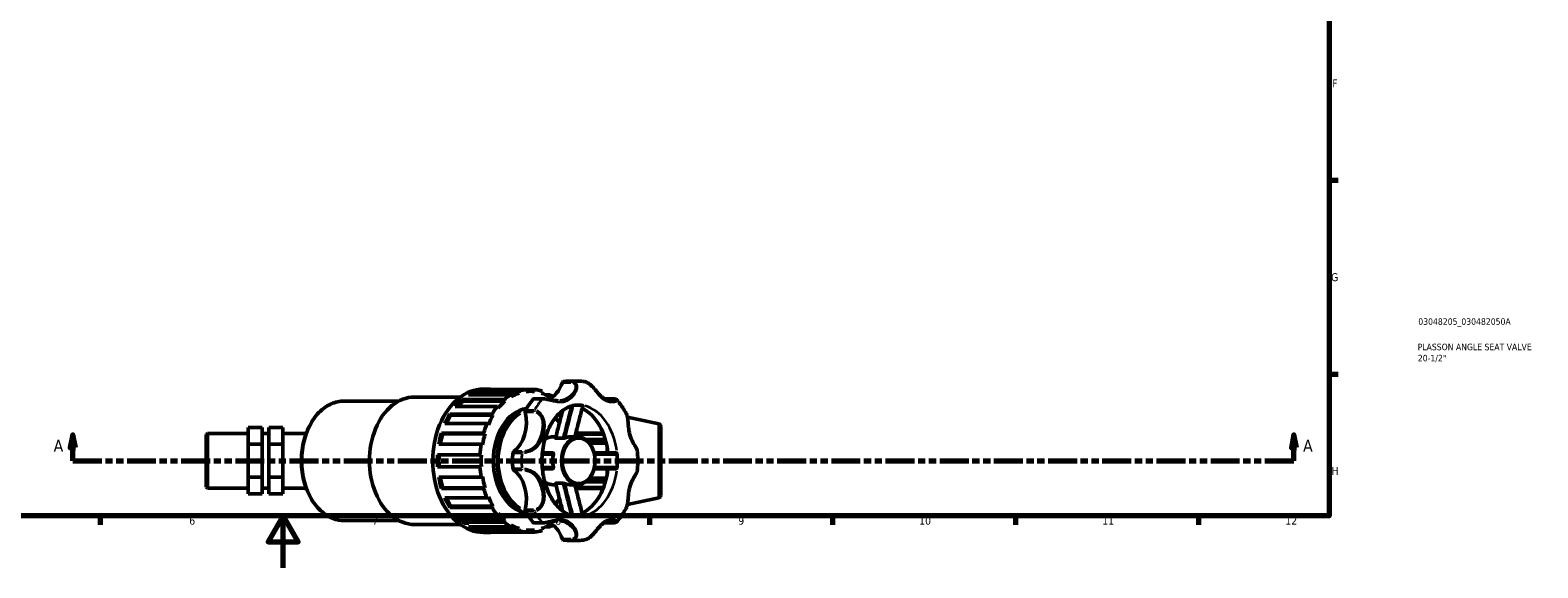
# Model space of a CAD drawing. Header units: millimetres. Extents: x 0 to 1021, y -389 to 801.
# Tile 3 of 10: x 324 to 901, y 0 to 206. Entities that reach past the tile are written whole.
import ezdxf

# ---------------------------------------------------------------- set-up
doc = ezdxf.new("R2010")
doc.units = ezdxf.units.MM
doc.linetypes.add('DOUBLE_DASH_CHAIN', pattern=[1.2403, 0.6614, -0.0827, 0.1654, -0.0827, 0.1654, -0.0827])
for name, color, linetype, lineweight in [('Border (ANSI)', 7, 'Continuous', 70), ('Section Line (ANSI)', 7, 'DOUBLE_DASH_CHAIN', 70), ('Title (ISO)', 7, 'Continuous', 50), ('Visible (ANSI)', 7, 'Continuous', 50), ('Visible Narrow (ANSI)', 7, 'Continuous', 35)]:
    doc.layers.add(name, color=color, linetype=linetype, lineweight=lineweight)
doc.styles.add('Label Text (ANSI)', font='tahoma.ttf')
doc.styles.add('Note Text (ANSI)', font='tahoma.ttf')
doc.styles.add('Note Text (ISO)', font='tahoma.ttf')

# ---------------------------------------------------------------- blocks, each defined once
blk = doc.blocks.new('Borders Default Border')
at = {"layer": 'Border (ANSI)'}
for p, q in [((821, 148.5), (824.45, 148.5)), ((821, 74.25), (824.45, 74.25)), ((350.42, 20), (350.42, 16.55)), ((490.58, 20), (490.58, 16.55)), ((560.67, 20), (560.67, 16.55)), ((630.75, 20), (630.75, 16.55)), ((700.83, 20), (700.83, 16.55)), ((770.92, 20), (770.92, 16.55))]:
    blk.add_line(p, q, dxfattribs=at)
at = {"layer": 'Border (ANSI)', "flags": 128}
for points in [[(20, 20), (20, 574), (821, 574), (821, 20), (20, 20)], [(420.5, 0), (420.5, 20), (414.73, 10), (426.27, 10), (420.5, 20)]]:
    blk.add_lwpolyline(points, dxfattribs=at)
at = {"layer": 'Border (ANSI)', "attachment_point": 7, "style": 'Note Text (ANSI)'}
for s, insert, char_height in [('F', (822.14, 184.1), 3.05), ('G', (821.66, 109.79), 3.05), ('H', (821.81, 35.6), 3.05), ('6', (384.49, 16.49), 3.05), ('7', (454.6, 16.55), 3.05), ('8', (524.63, 16.48), 3.05), ('9', (594.7, 16.49), 3.05), ('10', (663.96, 16.49), 3.048), ('11', (734.04, 16.55), 3.048), ('12', (804.13, 16.55), 3.048)]:
    blk.add_mtext(s, dxfattribs=dict(at, insert=insert, char_height=char_height))
blk = doc.blocks.new('Title Blocks ISO')
at = {"layer": 'Title (ISO)', "color": 232, "true_color": 0xca0064, "style": 'Note Text (ISO)'}
for tag, p in [('PART_NUMBER_001', (34.08, 73.13)), ('DESCRIPTION_001', (33.84, 63.4)), ('DESCRIPTION_002', (33.91, 59.12))]:
    blk.add_attdef(tag, p, '', height=2.5, dxfattribs=at)
blk = doc.blocks.new('2dTransSection0')
at = {"layer": 'Section Line (ANSI)', "linetype": 'Continuous'}
for p, q in [((339.94, 51.03), (338.94, 46.03)), ((339.94, 46.03), (339.94, 51.03)), ((340.94, 46.03), (339.94, 51.03)), ((807.49, 51.03), (806.49, 46.03)), ((807.49, 46.03), (807.49, 51.03)), ((808.49, 46.03), (807.49, 51.03)), ((338.94, 46.03), (340.94, 46.03)), ((339.94, 41.03), (339.94, 46.03)), ((339.94, 41.03), (351.08, 41.03)), ((796.34, 41.03), (807.49, 41.03)), ((806.49, 46.03), (808.49, 46.03)), ((807.49, 41.03), (807.49, 46.03))]:
    blk.add_line(p, q, dxfattribs=at)
at = {"layer": 'Section Line (ANSI)', "linetype": 'DOUBLE_DASH_CHAIN', "ltscale": 16.726234}
blk.add_line((339.94, 41.03), (807.49, 41.03), dxfattribs=at)
at = {"layer": 'Section Line (ANSI)', "linetype": 'Continuous', "flags": 128}
for points in [[(340.94, 46.03), (339.94, 51.03), (338.94, 46.03), (340.94, 46.03)], [(808.49, 46.03), (807.49, 51.03), (806.49, 46.03), (808.49, 46.03)]]:
    blk.add_lwpolyline(points, dxfattribs=at)
at = {"layer": 'Section Line (ANSI)'}
for points in [[(340.94, 46.03), (339.94, 51.03), (338.94, 46.03), (340.94, 46.03)], [(808.49, 46.03), (807.49, 51.03), (806.49, 46.03), (808.49, 46.03)]]:
    blk.add_solid(points, dxfattribs=at)
at = {"layer": 'Section Line (ANSI)', "char_height": 4.57, "attachment_point": 7, "style": 'Label Text (ANSI)'}
for insert in [(332.58, 44.53), (810.96, 44.53)]:
    blk.add_mtext('A', dxfattribs=dict(at, insert=insert))

msp = doc.modelspace()

# ---------------------------------------------------------------- linework, layer by layer
at = {"layer": 'Visible (ANSI)'}
for p, q in [((529.865, 71.538), (533.317, 71.538)), ((443.87, 63.91), (464.732, 63.91)), ((470.738, 65.436), (488.271, 65.436)), ((488.882, 64.495), (505.063, 64.495)), ((488.882, 64.495), (489.226, 63.827)), ((505.406, 63.827), (489.226, 63.827)), ((507.644, 66.356), (491.464, 66.356)), ((494.504, 67.752), (510.684, 67.752)), ((494.504, 67.752), (494.684, 66.966)), ((510.865, 66.966), (494.684, 66.966)), ((497.166, 68.487), (498.964, 68.487)), ((513.546, 68.393), (497.366, 68.393)), ((505.063, 64.495), (505.406, 63.827)), ((507.825, 65.57), (507.644, 66.356)), ((510.684, 67.752), (510.865, 66.966)), ((513.546, 68.393), (516.742, 68.393)), ((513.546, 67.567), (513.546, 68.393)), ((515.144, 67.663), (513.546, 67.663)), ((519.926, 64.789), (516.474, 64.789)), ((516.742, 68.393), (516.742, 67.567)), ((519.423, 66.966), (519.604, 67.752)), ((520.972, 66.356), (522.643, 66.356)), ((522.643, 66.356), (522.463, 65.57)), ((543.572, 64.789), (546.708, 64.789)), ((484.248, 58.941), (500.428, 58.941)), ((484.248, 58.941), (484.721, 58.455)), ((500.901, 58.455), (484.721, 58.455)), ((502.477, 61.839), (486.297, 61.839)), ((500.428, 58.941), (500.901, 58.455)), ((502.821, 61.17), (502.477, 61.839)), ((534.872, 60.826), (535.529, 60.826)), ((564.239, 55.196), (552.267, 57.741)), ((407.031, 53.729), (412.365, 53.729)), ((407.031, 53.729), (407.031, 47.41)), ((412.365, 47.41), (412.365, 53.729)), ((420.365, 53.729), (415.031, 53.729)), ((415.031, 53.729), (415.031, 47.41)), ((420.365, 53.729), (420.365, 47.41)), ((498.55, 55.285), (482.369, 55.285)), ((499.023, 54.799), (498.55, 55.285)), ((565.031, 54.218), (565.031, 27.837)), ((391.031, 51.086), (391.45, 51.505)), ((391.031, 30.969), (391.031, 51.086)), ((391.45, 51.505), (391.45, 30.55)), ((391.45, 51.505), (407.031, 51.505)), ((407.031, 47.41), (412.365, 47.41)), ((407.031, 47.41), (407.031, 34.708)), ((412.365, 51.505), (415.031, 51.505)), ((412.365, 34.708), (412.365, 47.41)), ((420.365, 47.41), (415.031, 47.41)), ((415.031, 47.41), (415.031, 34.708)), ((420.365, 51.505), (429.243, 51.505)), ((420.365, 47.41), (420.365, 34.708)), ((496.247, 47.335), (480.066, 47.335)), ((481.054, 51.634), (497.234, 51.634)), ((481.054, 51.634), (481.61, 51.378)), ((497.79, 51.378), (481.61, 51.378)), ((496.803, 47.079), (496.247, 47.335)), ((497.234, 51.634), (497.79, 51.378)), ((523.672, 50.181), (524.895, 50.181)), ((524.948, 49.657), (527.549, 49.657)), ((530.176, 50.181), (533.228, 50.181)), ((532.498, 51.378), (533.054, 51.634)), ((532.536, 51.249), (543.125, 51.249)), ((542.96, 51.666), (533.044, 51.666)), ((543.831, 49.154), (536.293, 49.154)), ((537.576, 47.956), (544.15, 47.956)), ((537.751, 47.739), (544.202, 47.739)), ((544.51, 44.079), (544.51, 46.242)), ((479.613, 43.288), (495.793, 43.288)), ((495.793, 43.288), (496.378, 43.288)), ((407.031, 34.708), (412.365, 34.708)), ((407.031, 34.708), (407.031, 28.326)), ((412.365, 28.326), (412.365, 34.708)), ((420.365, 34.708), (415.031, 34.708)), ((415.031, 34.708), (415.031, 28.326)), ((420.365, 34.708), (420.365, 28.326)), ((495.793, 38.768), (479.613, 38.768)), ((480.066, 34.721), (496.247, 34.721)), ((496.378, 38.768), (495.793, 38.768)), ((496.247, 34.721), (496.803, 34.976)), ((544.51, 35.813), (544.51, 37.977)), ((391.031, 30.969), (391.45, 30.55)), ((391.45, 30.55), (407.031, 30.55)), ((412.365, 30.55), (415.031, 30.55)), ((420.365, 30.55), (429.243, 30.55)), ((481.61, 30.677), (481.054, 30.422)), ((497.234, 30.422), (481.054, 30.422)), ((497.79, 30.677), (481.61, 30.677)), ((497.79, 30.677), (497.234, 30.422)), ((523.672, 31.875), (524.895, 31.875)), ((524.948, 32.398), (527.549, 32.398)), ((530.176, 31.875), (533.228, 31.875)), ((533.054, 30.422), (532.498, 30.677)), ((543.125, 30.806), (532.536, 30.806)), ((533.044, 30.389), (542.96, 30.389)), ((536.293, 32.901), (543.831, 32.901)), ((544.15, 34.099), (537.576, 34.099)), ((537.751, 34.316), (544.202, 34.316)), ((407.031, 28.326), (412.365, 28.326)), ((420.365, 28.326), (415.031, 28.326)), ((482.369, 26.771), (498.55, 26.771)), ((484.721, 23.6), (484.248, 23.114)), ((500.428, 23.114), (484.248, 23.114)), ((500.901, 23.6), (484.721, 23.6)), ((498.55, 26.771), (499.023, 27.257)), ((500.901, 23.6), (500.428, 23.114)), ((564.239, 26.859), (552.267, 24.315)), ((443.87, 18.145), (464.732, 18.145)), ((486.297, 20.217), (502.477, 20.217)), ((489.226, 18.229), (488.882, 17.56)), ((505.063, 17.56), (488.882, 17.56)), ((505.406, 18.229), (489.226, 18.229)), ((502.477, 20.217), (502.821, 20.885)), ((505.406, 18.229), (505.063, 17.56)), ((534.872, 21.23), (535.529, 21.23)), ((470.738, 16.62), (488.271, 16.62)), ((491.464, 15.7), (507.644, 15.7)), ((494.684, 15.089), (494.504, 14.303)), ((510.684, 14.303), (494.504, 14.303)), ((510.865, 15.089), (494.684, 15.089)), ((497.166, 13.569), (498.964, 13.569)), ((497.366, 13.662), (513.546, 13.662)), ((507.644, 15.7), (507.825, 16.486)), ((510.865, 15.089), (510.684, 14.303)), ((513.546, 13.662), (513.546, 14.488)), ((515.144, 14.392), (513.546, 14.392)), ((516.742, 13.662), (513.546, 13.662)), ((516.474, 17.266), (519.926, 17.266)), ((516.742, 14.488), (516.742, 13.662)), ((519.604, 14.303), (519.423, 15.089)), ((522.643, 15.7), (520.972, 15.7)), ((522.463, 16.486), (522.643, 15.7)), ((546.708, 17.266), (543.572, 17.266)), ((529.865, 10.518), (533.317, 10.518))]:
    msp.add_line(p, q, dxfattribs=at)
for centre, start, end in [((564.031, 54.218), 0, 78), ((564.031, 27.837), 282, 0)]:
    msp.add_arc(centre, 1, start, end, dxfattribs=at)
for centre, major_axis, start_param, end_param in [((519.515, 76.364), (0, -12.315), 0.2889452, 1.1258588), ((527.736, 70.821), (0, 0.565), 0.1007327, 1.1258588), ((529.865, 41.028), (0, 30.51), 0, 0.1007327), ((470.738, 41.028), (0, 24.408), 0, 3.1415927), ((497.166, 41.028), (0, 27.459), 0, 3.1415927), ((498.964, 41.028), (0, 27.459), 0.5459208, 0.7107163), ((498.964, 41.028), (0, -26.635), 3.684959, 3.8155872), ((498.964, 41.028), (0, 27.459), 0.2317615, 0.396557), ((498.964, 41.028), (0, 26.635), 0.2292071, 0.3145877), ((498.964, 41.028), (0, 27.459), 6.2007876, 6.365583), ((515.144, 41.028), (0, -26.635), 3.684959, 3.8548634), ((515.144, 41.028), (0, -27.459), 3.5381497, 3.6875135), ((515.144, 41.028), (0, 26.635), 0.2292071, 0.3991114), ((515.144, 41.028), (0, 27.459), 0.0823977, 0.2317615), ((529.865, 41.028), (0, -30.51), 3.8262581, 4.0277235), ((515.144, 41.028), (0, 26.635), 6.1982331, 6.3681375), ((516.474, 64.224), (0, 0.565), 0, 0.6846655), ((515.144, 41.028), (0, 27.459), 6.0514238, 6.2007876), ((515.144, 41.028), (0, 26.635), 5.8840739, 6.0539782), ((515.144, 41.028), (0, 27.459), 5.8225148, 5.8866283), ((498.964, 41.028), (0, 27.459), 0.8600801, 1.0248755), ((498.964, 41.028), (0, -26.635), 3.9991183, 4.1475697), ((515.144, 41.028), (0, -26.635), 3.9991183, 4.1690226), ((515.144, 41.028), (0, -27.459), 3.8523089, 4.0016727), ((515.144, 41.028), (0, 20.137), 0.1098904, 3.0317023), ((504.878, 55.665), (0, 12.315), 3.5865302, 5.0528496), ((513.463, 59.965), (0, -0.565), 4.0277235, 5.0528496), ((533.317, 41.028), (0, 21.357), 6.1675696, 6.2831853), ((529.865, 41.028), (0, 21.357), 4.8557365, 5.9396885), ((515.144, 41.028), (0, -27.459), 4.1664682, 4.315832), ((515.144, 41.028), (0, 27.459), 5.108946, 5.1453366), ((498.964, 41.028), (0, 27.459), 1.1742393, 1.3390348), ((498.964, 41.028), (0, -26.635), 4.3132775, 4.473322), ((515.144, 41.028), (0, -27.459), 4.4806274, 4.6299912), ((515.144, 41.028), (0, -26.635), 4.3132775, 4.4831819), ((530.176, 41.028), (0, 9.153), 0, 0.26923), ((515.144, 41.028), (0, 26.635), 5.063182, 5.1115004), ((498.964, 41.028), (0, 27.459), 1.4883986, 1.6531941), ((498.964, 41.028), (0, -26.635), 4.6274368, 4.7973412), ((515.144, 41.028), (0, -26.635), 4.6274368, 4.7973412), ((529.865, 41.028), (0, -30.51), 4.6116563, 4.8131217), ((508.798, 44.039), (0, -0.565), 3.5865302, 4.6116563), ((530.176, 41.028), (0, -9.153), 4.443159, 4.981619), ((533.317, 41.028), (0, 21.357), 4.5967732, 4.8280047), ((498.964, 41.028), (0, 27.459), 1.8025579, 1.9673533), ((498.964, 41.028), (0, -26.635), 4.9514559, 5.1115004), ((515.144, 41.028), (0, -27.459), 4.7947867, 4.9441505), ((515.144, 41.028), (0, -26.635), 4.9415961, 5.1115004), ((508.798, 38.016), (0, -0.565), 4.8131217, 5.8382478), ((504.878, 26.391), (0, 12.315), 4.3719283, 5.8382478), ((529.865, 41.028), (0, -21.357), 0.3434968, 1.4274488), ((515.144, 41.028), (0, -27.459), 5.108946, 5.2583098), ((530.176, 41.028), (0, -9.153), 6.0139553, 6.2831853), ((515.144, 41.028), (0, 26.635), 4.3132775, 4.361596), ((515.144, 41.028), (0, 27.459), 4.2794414, 4.315832), ((498.964, 41.028), (0, 27.459), 2.1167171, 2.2815126), ((498.964, 41.028), (0, -26.635), 5.2772082, 5.4256597), ((515.144, 41.028), (0, -26.635), 5.2557553, 5.4256597), ((515.144, 41.028), (0, -27.459), 5.4231052, 5.572469), ((498.964, 41.028), (0, 27.459), 2.4308764, 2.5956719), ((498.964, 41.028), (0, -26.635), 5.6091907, 5.7398189), ((515.144, 41.028), (0, -26.635), 5.5699146, 5.7398189), ((515.144, 41.028), (0, -27.459), 5.7372645, 5.8866283), ((513.463, 22.09), (0, -0.565), 4.3719283, 5.3970544), ((529.865, 41.028), (0, -30.51), 5.3970544, 5.5985198), ((516.474, 17.831), (0, -0.565), 5.5985198, 6.2831853), ((519.515, 5.691), (0, 12.315), 5.1573265, 5.9942375), ((533.317, 41.028), (0, -21.357), 0, 0.1156157), ((498.964, 41.028), (0, -27.459), 5.8866283, 6.0514238), ((498.964, 41.028), (0, -26.635), 5.9685976, 6.0539782), ((498.964, 41.028), (0, -27.459), 6.2007876, 6.365583), ((515.144, 41.028), (0, -26.635), 5.8840739, 6.0539782), ((515.144, 41.028), (0, -27.459), 6.0514238, 6.2007876), ((515.144, 41.028), (0, -26.635), 6.1982331, 6.3681375), ((515.144, 41.028), (0, -27.459), 0.0823977, 0.2317615), ((515.144, 41.028), (0, -26.635), 0.2292071, 0.3991114), ((515.144, 41.028), (0, 27.459), 3.5381497, 3.6022632), ((527.736, 11.234), (0, -0.565), 5.1573265, 6.1824526), ((529.865, 41.028), (0, -30.51), 6.1824526, 6.2831853)]:
    msp.add_ellipse(centre, major_axis=major_axis, ratio=0.7071068, start_param=start_param, end_param=end_param, dxfattribs=at)
for points, knots in [([(535.819, 71.359), (535.653, 71.382), (535.487, 71.404), (535.154, 71.442), (534.988, 71.459), (534.654, 71.487), (534.487, 71.499), (534.153, 71.519), (533.986, 71.526), (533.652, 71.535), (533.484, 71.538), (533.317, 71.538)], [3.04044727, 3.04044727, 3.04044727, 3.04044727, 3.06067635, 3.06067635, 3.08090542, 3.08090542, 3.1011345, 3.1011345, 3.12136358, 3.12136358, 3.14159265, 3.14159265, 3.14159265, 3.14159265]), ([(546.435, 64.05), (546.221, 64.05), (545.985, 64.066), (545.404, 64.143), (545.051, 64.22), (544.351, 64.434), (544.004, 64.572), (543.334, 64.907), (543.012, 65.103), (542.39, 65.555), (542.091, 65.811), (541.501, 66.384), (541.209, 66.701), (540.642, 67.359), (540.368, 67.694), (539.863, 68.305), (539.64, 68.573), (539.213, 69.064), (539.014, 69.285), (538.625, 69.689), (538.437, 69.873), (538.062, 70.21), (537.877, 70.364), (537.507, 70.641), (537.322, 70.765), (536.95, 70.98), (536.764, 71.073), (536.327, 71.25), (536.073, 71.322), (535.819, 71.359)], [0.6470901, 0.6470901, 0.6470901, 0.6470901, 0.7651136, 0.7651136, 0.9270238, 0.9270238, 1.0889341, 1.0889341, 1.2508444, 1.2508444, 1.4127547, 1.4127547, 1.5746649, 1.5746649, 1.7194163, 1.7194163, 1.8262643, 1.8262643, 1.9125754, 1.9125754, 1.9876062, 1.9876062, 2.0562796, 2.0562796, 2.1212569, 2.1212569, 2.1837143, 2.1837143, 2.2661929, 2.2661929, 2.2661929, 2.2661929]), ([(443.87, 63.91), (442.143, 63.91), (440.417, 63.529), (437.127, 62.049), (435.567, 60.938), (432.752, 58.086), (431.505, 56.33), (429.464, 52.354), (428.675, 50.132), (427.639, 45.454), (427.392, 42.999), (427.465, 38.106), (427.784, 35.668), (428.96, 31.051), (429.816, 28.873), (431.987, 24.999), (433.301, 23.303), (436.256, 20.585), (437.894, 19.557), (441, 18.407), (442.435, 18.145), (443.87, 18.145)], [3.1415927, 3.1415927, 3.1415927, 3.1415927, 3.4496713, 3.4496713, 3.7632311, 3.7632311, 4.0845206, 4.0845206, 4.4087831, 4.4087831, 4.7333951, 4.7333951, 5.057949, 5.057949, 5.3825652, 5.3825652, 5.7066588, 5.7066588, 6.0271236, 6.0271236, 6.2831853, 6.2831853, 6.2831853, 6.2831853]), ([(525.736, 64.05), (525.42, 64.05), (525.084, 64.07), (524.362, 64.148), (523.977, 64.206), (523.167, 64.345), (522.742, 64.426), (521.911, 64.577), (521.507, 64.646), (520.745, 64.747), (520.388, 64.78), (520.019, 64.788), (519.972, 64.789), (519.926, 64.789)], [1.65947759, 1.65947759, 1.65947759, 1.65947759, 1.78889901, 1.78889901, 1.91832043, 1.91832043, 2.04774185, 2.04774185, 2.16986865, 2.16986865, 2.28903324, 2.28903324, 2.30658469, 2.30658469, 2.30658469, 2.30658469]), ([(546.708, 64.789), (546.827, 64.789), (546.941, 64.785), (547.158, 64.77), (547.261, 64.758), (547.456, 64.725), (547.548, 64.704), (547.725, 64.65), (547.81, 64.616), (547.978, 64.524), (548.062, 64.466), (548.141, 64.377)], [0, 0, 0, 0, 0.04558066, 0.04558066, 0.09116133, 0.09116133, 0.13674199, 0.13674199, 0.18232266, 0.18232266, 0.22790332, 0.22790332, 0.22790332, 0.22790332]), ([(551.751, 59.248), (551.543, 59.622), (551.329, 59.99), (550.888, 60.714), (550.66, 61.07), (550.191, 61.768), (549.951, 62.111), (549.456, 62.783), (549.202, 63.112), (548.681, 63.756), (548.414, 64.07), (548.141, 64.377)], [2.23572677, 2.23572677, 2.23572677, 2.23572677, 2.28264456, 2.28264456, 2.32956235, 2.32956235, 2.37648014, 2.37648014, 2.42339793, 2.42339793, 2.47031571, 2.47031571, 2.47031571, 2.47031571]), ([(533.317, 62.385), (531.67, 62.385), (529.999, 61.911), (526.992, 60.03), (525.671, 58.822), (523.402, 55.844), (522.435, 54.14), (520.892, 50.344), (520.311, 48.258), (519.606, 43.898), (519.483, 41.624), (519.714, 37.132), (520.069, 34.915), (521.205, 30.783), (521.984, 28.867), (523.848, 25.525), (524.932, 24.1), (527.272, 21.809), (528.528, 20.966), (530.963, 19.913), (532.142, 19.671), (533.317, 19.671)], [3.1415927, 3.1415927, 3.1415927, 3.1415927, 3.5581111, 3.5581111, 3.8898766, 3.8898766, 4.1906431, 4.1906431, 4.4874344, 4.4874344, 4.7850779, 4.7850779, 5.0830796, 5.0830796, 5.3801974, 5.3801974, 5.6776551, 5.6776551, 5.9862192, 5.9862192, 6.2831853, 6.2831853, 6.2831853, 6.2831853]), ([(524.78, 49.718), (524.986, 50.552), (525.194, 51.385), (525.612, 53.05), (525.822, 53.882), (526.243, 55.545), (526.454, 56.376), (526.877, 58.038), (527.089, 58.869), (527.348, 59.885), (527.395, 60.07), (527.443, 60.256)], [0.0519962, 0.0519962, 0.0519962, 0.0519962, 0.3168561, 0.3168561, 0.581716, 0.581716, 0.846576, 0.846576, 1.1114359, 1.1114359, 1.1706287, 1.1706287, 1.1706287, 1.1706287]), ([(532.176, 50.181), (532.345, 50.859), (532.515, 51.537), (532.894, 53.047), (533.104, 53.879), (533.526, 55.542), (533.737, 56.373), (534.16, 58.036), (534.372, 58.867), (534.796, 60.529), (535.008, 61.36), (535.22, 62.191)], [0.1297571, 0.1297571, 0.1297571, 0.1297571, 0.3457152, 0.3457152, 0.6107749, 0.6107749, 0.8758347, 0.8758347, 1.1408945, 1.1408945, 1.4059542, 1.4059542, 1.4059542, 1.4059542]), ([(535.059, 62.242), (535.108, 62.234), (535.147, 62.226), (535.203, 62.209), (535.219, 62.201), (535.221, 62.192), (535.221, 62.191), (535.22, 62.191)], [0, 0, 0, 0, 0.021011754, 0.021011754, 0.043565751, 0.043565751, 0.046406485, 0.046406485, 0.046406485, 0.046406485]), ([(556.06, 44.773), (556.037, 45.031), (555.955, 45.261), (555.753, 45.722), (555.63, 45.953), (555.347, 46.457), (555.184, 46.733), (554.811, 47.372), (554.599, 47.74), (554.161, 48.563), (553.937, 49.021), (553.54, 49.968), (553.365, 50.458), (553.076, 51.466), (552.961, 51.984), (552.781, 53.047), (552.715, 53.591), (552.609, 54.701), (552.568, 55.267), (552.48, 56.264), (552.437, 56.693), (552.328, 57.439), (552.27, 57.759), (552.089, 58.487), (551.95, 58.888), (551.751, 59.248)], [0.3276633, 0.3276633, 0.3276633, 0.3276633, 0.4417054, 0.4417054, 0.5515144, 0.5515144, 0.6720024, 0.6720024, 0.8202939, 0.8202939, 0.9905979, 0.9905979, 1.1609019, 1.1609019, 1.3312058, 1.3312058, 1.5015098, 1.5015098, 1.6718138, 1.6718138, 1.7997293, 1.7997293, 1.8979205, 1.8979205, 2.0307031, 2.0307031, 2.0307031, 2.0307031]), ([(523.672, 50.181), (522.98, 50.181), (522.289, 50.031), (521.288, 49.59), (520.949, 49.396), (520.626, 49.168)], [3.14159265, 3.14159265, 3.14159265, 3.14159265, 3.44356167, 3.44356167, 3.60588378, 3.60588378, 3.60588378, 3.60588378]), ([(524.948, 49.657), (524.895, 49.657), (524.852, 49.662), (524.796, 49.68), (524.781, 49.693), (524.779, 49.711), (524.779, 49.714), (524.78, 49.718)], [0, 0, 0, 0, 0.02234188, 0.02234188, 0.043004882, 0.043004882, 0.047202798, 0.047202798, 0.047202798, 0.047202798]), ([(528.455, 49.851), (528.404, 49.831), (528.345, 49.811), (528.205, 49.769), (528.125, 49.747), (527.955, 49.708), (527.866, 49.69), (527.739, 49.671), (527.697, 49.666), (527.618, 49.659), (527.582, 49.657), (527.549, 49.657)], [0, 0, 0, 0, 0.02205512, 0.02205512, 0.04703354, 0.04703354, 0.07418811, 0.07418811, 0.08835306, 0.08835306, 0.10222069, 0.10222069, 0.10222069, 0.10222069]), ([(533.228, 31.875), (533.92, 31.875), (534.611, 32.024), (535.93, 32.605), (536.556, 33.043), (537.692, 34.17), (538.197, 34.868), (539.027, 36.452), (539.348, 37.341), (539.774, 39.212), (539.876, 40.194), (539.854, 42.155), (539.728, 43.132), (539.259, 44.986), (538.916, 45.862), (538.041, 47.421), (537.509, 48.106), (536.311, 49.201), (535.647, 49.615), (534.388, 50.076), (533.808, 50.181), (533.228, 50.181)], [0, 0, 0, 0, 0.301969, 0.301969, 0.6117156, 0.6117156, 0.9332981, 0.9332981, 1.2598867, 1.2598867, 1.5871544, 1.5871544, 1.9143443, 1.9143443, 2.2416128, 2.2416128, 2.5679728, 2.5679728, 2.8884378, 2.8884378, 3.1415927, 3.1415927, 3.1415927, 3.1415927]), ([(523.605, 44.079), (523.381, 44.079), (523.159, 44.079), (522.567, 44.079), (522.198, 44.079), (521.83, 44.079), (521.207, 44.079), (520.585, 44.079), (519.877, 44.079), (519.789, 44.079), (519.701, 44.079)], [0.34242002, 0.34242002, 0.34242002, 0.34242002, 0.49662598, 0.49662598, 0.75448114, 0.75448114, 0.75448114, 1.1913477, 1.1913477, 1.25335512, 1.25335512, 1.25335512, 1.25335512]), ([(523.605, 44.079), (523.661, 44.079), (523.713, 44.064), (523.809, 44.006), (523.852, 43.96), (523.917, 43.844), (523.939, 43.773), (523.952, 43.658), (523.953, 43.619), (523.949, 43.541), (523.945, 43.502), (523.937, 43.462)], [0, 0, 0, 0, 0.02379478, 0.02379478, 0.0503146, 0.0503146, 0.07736041, 0.07736041, 0.08998066, 0.08998066, 0.10230493, 0.10230493, 0.10230493, 0.10230493]), ([(547.82, 44.079), (546.466, 44.079), (545.112, 44.079), (542.362, 44.079), (540.966, 44.079), (539.57, 44.079), (539.543, 44.079), (539.516, 44.079), (539.489, 44.079)], [0.35618505, 0.35618505, 0.35618505, 0.35618505, 0.80477533, 0.80477533, 1.26799102, 1.26799102, 1.26799102, 1.2769863, 1.2769863, 1.2769863, 1.2769863]), ([(547.82, 44.079), (547.878, 44.079), (547.938, 44.063), (548.054, 44.001), (548.109, 43.954), (548.203, 43.841), (548.241, 43.775), (548.295, 43.636), (548.312, 43.564), (548.318, 43.491)], [0, 0, 0, 0, 0.024825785, 0.024825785, 0.05012554, 0.05012554, 0.073932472, 0.073932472, 0.095944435, 0.095944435, 0.095944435, 0.095944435]), ([(556.06, 37.282), (556.106, 37.779), (556.142, 38.277), (556.197, 39.276), (556.215, 39.776), (556.233, 40.777), (556.233, 41.278), (556.215, 42.279), (556.197, 42.779), (556.142, 43.778), (556.106, 44.276), (556.06, 44.773)], [1.44208496, 1.44208496, 1.44208496, 1.44208496, 1.49356951, 1.49356951, 1.54505405, 1.54505405, 1.5965386, 1.5965386, 1.64802315, 1.64802315, 1.69950769, 1.69950769, 1.69950769, 1.69950769]), ([(519.701, 37.977), (519.745, 37.977), (519.789, 37.977), (520.49, 37.977), (521.149, 37.977), (521.81, 37.977), (522.188, 37.977), (522.567, 37.977), (523.166, 37.977), (523.385, 37.977), (523.605, 37.977)], [0.77383664, 0.77383664, 0.77383664, 0.77383664, 0.80477533, 0.80477533, 1.26799102, 1.26799102, 1.26799102, 1.53292878, 1.53292878, 1.6847718, 1.6847718, 1.6847718, 1.6847718]), ([(523.937, 38.593), (523.951, 38.522), (523.955, 38.452), (523.944, 38.312), (523.927, 38.244), (523.872, 38.123), (523.832, 38.071), (523.757, 38.016), (523.728, 38.001), (523.669, 37.982), (523.637, 37.977), (523.605, 37.977)], [0, 0, 0, 0, 0.02205536, 0.02205536, 0.04703407, 0.04703407, 0.07418869, 0.07418869, 0.08835343, 0.08835343, 0.10222069, 0.10222069, 0.10222069, 0.10222069]), ([(539.489, 37.977), (539.502, 37.977), (539.515, 37.977), (539.528, 37.977), (540.843, 37.977), (542.161, 37.977), (544.925, 37.977), (546.372, 37.977), (547.82, 37.977)], [0.75020546, 0.75020546, 0.75020546, 0.75020546, 0.75448114, 0.75448114, 0.75448114, 1.1913477, 1.1913477, 1.6710067, 1.6710067, 1.6710067, 1.6710067]), ([(548.318, 38.564), (548.312, 38.494), (548.296, 38.426), (548.246, 38.292), (548.211, 38.229), (548.124, 38.116), (548.072, 38.069), (547.984, 38.016), (547.951, 38.001), (547.885, 37.982), (547.852, 37.977), (547.82, 37.977)], [0, 0, 0, 0, 0.021011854, 0.021011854, 0.043566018, 0.043566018, 0.067964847, 0.067964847, 0.081852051, 0.081852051, 0.095674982, 0.095674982, 0.095674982, 0.095674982]), ([(551.751, 22.808), (551.946, 23.16), (552.084, 23.553), (552.253, 24.222), (552.304, 24.488), (552.397, 25.07), (552.436, 25.386), (552.508, 26.085), (552.539, 26.468), (552.61, 27.335), (552.65, 27.815), (552.76, 28.838), (552.835, 29.377), (553.038, 30.427), (553.167, 30.939), (553.482, 31.934), (553.669, 32.417), (554.088, 33.349), (554.319, 33.799), (554.795, 34.662), (555.04, 35.073), (555.442, 35.764), (555.607, 36.052), (555.822, 36.486), (555.891, 36.641), (556.002, 36.953), (556.045, 37.111), (556.06, 37.282)], [0.2758916, 0.2758916, 0.2758916, 0.2758916, 0.4061495, 0.4061495, 0.4884002, 0.4884002, 0.5832296, 0.5832296, 0.6977916, 0.6977916, 0.8439952, 0.8439952, 1.0142991, 1.0142991, 1.184603, 1.184603, 1.354907, 1.354907, 1.5252109, 1.5252109, 1.6955148, 1.6955148, 1.827736, 1.827736, 1.9033335, 1.9033335, 1.9789309, 1.9789309, 1.9789309, 1.9789309]), ([(520.626, 32.888), (521.047, 32.59), (521.493, 32.352), (522.513, 31.979), (523.092, 31.875), (523.672, 31.875)], [5.81889418, 5.81889418, 5.81889418, 5.81889418, 6.03003047, 6.03003047, 6.28318531, 6.28318531, 6.28318531, 6.28318531]), ([(524.78, 32.338), (524.779, 32.341), (524.779, 32.345), (524.782, 32.364), (524.797, 32.376), (524.853, 32.394), (524.895, 32.398), (524.948, 32.398)], [0.038102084, 0.038102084, 0.038102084, 0.038102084, 0.042917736, 0.042917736, 0.063144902, 0.063144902, 0.085273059, 0.085273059, 0.085273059, 0.085273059]), ([(527.443, 21.799), (527.395, 21.985), (527.348, 22.171), (527.089, 23.187), (526.877, 24.017), (526.454, 25.679), (526.243, 26.51), (525.822, 28.173), (525.612, 29.005), (525.194, 30.67), (524.986, 31.503), (524.78, 32.338)], [0.3012671, 0.3012671, 0.3012671, 0.3012671, 0.3604599, 0.3604599, 0.6253199, 0.6253199, 0.8901798, 0.8901798, 1.1550398, 1.1550398, 1.4198997, 1.4198997, 1.4198997, 1.4198997]), ([(527.549, 32.398), (527.605, 32.398), (527.671, 32.393), (527.823, 32.373), (527.909, 32.357), (528.083, 32.319), (528.171, 32.296), (528.291, 32.261), (528.328, 32.249), (528.395, 32.226), (528.427, 32.215), (528.455, 32.204)], [0, 0, 0, 0, 0.02379449, 0.02379449, 0.05031412, 0.05031412, 0.07736015, 0.07736015, 0.08998044, 0.08998044, 0.10230493, 0.10230493, 0.10230493, 0.10230493]), ([(535.22, 19.865), (535.008, 20.696), (534.796, 21.527), (534.372, 23.188), (534.16, 24.02), (533.737, 25.682), (533.526, 26.513), (533.104, 28.176), (532.894, 29.008), (532.515, 30.518), (532.345, 31.196), (532.176, 31.875)], [0.0658437, 0.0658437, 0.0658437, 0.0658437, 0.3309035, 0.3309035, 0.5959632, 0.5959632, 0.861023, 0.861023, 1.1260828, 1.1260828, 1.3420408, 1.3420408, 1.3420408, 1.3420408]), ([(524.655, 24.571), (524.725, 24.641), (524.795, 24.711), (525.357, 25.287), (525.826, 25.834), (526.267, 26.42)], [0.60887598, 0.60887598, 0.60887598, 0.60887598, 0.62686956, 0.62686956, 0.7539031, 0.7539031, 0.7539031, 0.7539031]), ([(519.926, 17.266), (520.256, 17.266), (520.628, 17.296), (521.396, 17.393), (521.79, 17.458), (522.584, 17.6), (522.985, 17.676), (523.781, 17.818), (524.174, 17.881), (524.911, 17.971), (525.255, 17.997), (525.631, 18.005), (525.684, 18.006), (525.736, 18.006)], [0, 0, 0, 0, 0.12630248, 0.12630248, 0.24559326, 0.24559326, 0.36694462, 0.36694462, 0.49636264, 0.49636264, 0.62578066, 0.62578066, 0.64709011, 0.64709011, 0.64709011, 0.64709011]), ([(535.22, 19.865), (535.22, 19.865), (535.22, 19.864), (535.221, 19.857), (535.207, 19.848), (535.151, 19.83), (535.11, 19.822), (535.059, 19.813)], [0.049413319, 0.049413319, 0.049413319, 0.049413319, 0.050125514, 0.050125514, 0.073932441, 0.073932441, 0.095944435, 0.095944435, 0.095944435, 0.095944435]), ([(535.819, 10.697), (536.159, 10.746), (536.499, 10.859), (537.192, 11.195), (537.543, 11.429), (538.234, 11.982), (538.572, 12.307), (539.069, 12.831), (539.243, 13.026), (539.602, 13.439), (539.785, 13.657), (540.17, 14.122), (540.371, 14.366), (540.808, 14.891), (541.042, 15.164), (541.569, 15.741), (541.861, 16.033), (542.461, 16.556), (542.768, 16.787), (543.409, 17.191), (543.743, 17.364), (544.429, 17.649), (544.782, 17.762), (545.361, 17.898), (545.589, 17.939), (546.029, 17.993), (546.241, 18.006), (546.435, 18.006)], [0.0403904, 0.0403904, 0.0403904, 0.0403904, 0.1509183, 0.1509183, 0.2731576, 0.2731576, 0.4052429, 0.4052429, 0.4814874, 0.4814874, 0.5679932, 0.5679932, 0.6706088, 0.6706088, 0.798217, 0.798217, 0.9601258, 0.9601258, 1.1220345, 1.1220345, 1.2839432, 1.2839432, 1.4458519, 1.4458519, 1.5526648, 1.5526648, 1.6594776, 1.6594776, 1.6594776, 1.6594776]), ([(548.141, 17.678), (548.062, 17.59), (547.978, 17.531), (547.81, 17.439), (547.725, 17.406), (547.548, 17.351), (547.456, 17.33), (547.261, 17.297), (547.158, 17.286), (546.941, 17.27), (546.827, 17.266), (546.708, 17.266)], [2.07867139, 2.07867139, 2.07867139, 2.07867139, 2.12425405, 2.12425405, 2.16983671, 2.16983671, 2.21541937, 2.21541937, 2.26100203, 2.26100203, 2.30658469, 2.30658469, 2.30658469, 2.30658469]), ([(548.141, 17.678), (548.414, 17.985), (548.681, 18.299), (549.202, 18.943), (549.456, 19.272), (549.951, 19.944), (550.191, 20.287), (550.66, 20.986), (550.888, 21.342), (551.329, 22.066), (551.543, 22.434), (551.751, 22.808)], [0.67127694, 0.67127694, 0.67127694, 0.67127694, 0.71819473, 0.71819473, 0.76511252, 0.76511252, 0.8120303, 0.8120303, 0.85894809, 0.85894809, 0.90586588, 0.90586588, 0.90586588, 0.90586588]), ([(533.317, 10.518), (533.484, 10.518), (533.652, 10.52), (533.986, 10.53), (534.153, 10.537), (534.487, 10.556), (534.654, 10.568), (534.988, 10.597), (535.154, 10.613), (535.487, 10.651), (535.653, 10.673), (535.819, 10.697)], [6.28318531, 6.28318531, 6.28318531, 6.28318531, 6.30341438, 6.30341438, 6.32364346, 6.32364346, 6.34387254, 6.34387254, 6.36410162, 6.36410162, 6.38433069, 6.38433069, 6.38433069, 6.38433069])]:
    msp.add_open_spline(points, degree=3, knots=knots, dxfattribs=at)
msp.add_open_spline([(526.267, 55.636), (525.763, 56.304), (525.224, 56.923), (524.655, 57.484)], degree=3, dxfattribs=at)
at = {"layer": 'Visible Narrow (ANSI)'}
for p, q in [((527.548, 71.064), (530.654, 71.064)), ((530.975, 71.383), (527.868, 71.383)), ((516.394, 64.662), (519.501, 64.662)), ((543.782, 64.757), (546.428, 64.757)), ((513.259, 59.777), (516.366, 59.777)), ((516.433, 60.323), (513.326, 60.323)), ((564.239, 27.034), (564.239, 55.022)), ((508.573, 44.096), (511.68, 44.096)), ((511.905, 44.549), (508.799, 44.549)), ((511.68, 37.959), (508.573, 37.959)), ((508.799, 37.506), (511.905, 37.506)), ((516.366, 22.279), (513.259, 22.279)), ((513.326, 21.733), (516.433, 21.733)), ((519.501, 17.394), (516.394, 17.394)), ((546.428, 17.299), (543.782, 17.299)), ((530.654, 10.991), (527.548, 10.991)), ((527.868, 10.672), (530.975, 10.672))]:
    msp.add_line(p, q, dxfattribs=at)
for centre, major_axis, start_param, end_param in [((531.188, 70.821), (0, 0.565), 0.151989, 1.0746025), ((533.317, 41.028), (0, 30.51), 0.0050366, 0.0956961), ((443.87, 41.028), (0, -22.883), 3.2986723, 6.1261057), ((533.317, 41.028), (0, -30.51), 3.8363314, 4.0176503), ((519.926, 64.224), (0, 0.565), 0.0342333, 0.6504322), ((546.708, 64.224), (0, 0.565), 0.017023, 0.3234376), ((516.343, 41.028), (0, 20.137), 0.3450078, 2.7965848), ((516.742, 41.028), (0, -19.572), 3.5406153, 5.8841627), ((516.915, 59.965), (0, 0.565), 0.9373872, 1.8600007), ((533.317, 41.028), (0, 21.357), 4.894983, 6.1005913), ((516.742, 41.028), (0, -19.572), 2.3981474, 2.5405297), ((523.672, 41.028), (0, 9.153), 0.02469, 0.4691109), ((533.228, 41.028), (0, 9.153), 0.1570796, 2.984513), ((533.317, 41.028), (0, -30.51), 4.6217295, 4.8030484), ((512.25, 44.039), (0, -0.565), 3.6377865, 4.5604), ((512.25, 38.016), (0, 0.565), 1.7227853, 2.6453988), ((533.317, 41.028), (0, -21.357), 0.182594, 1.3882023), ((523.672, 41.028), (0, -9.153), 5.8140744, 6.2584953), ((516.742, 41.028), (0, -19.572), 0.601063, 0.7434452), ((516.915, 22.09), (0, -0.565), 4.4231846, 5.3457981), ((533.317, 41.028), (0, -30.51), 5.4071277, 5.5884466), ((519.926, 17.831), (0, -0.565), 5.6327531, 6.248952), ((546.708, 17.831), (0, -0.565), 5.9597477, 6.2661623), ((531.188, 11.234), (0, -0.565), 5.2085828, 6.1311963), ((533.317, 41.028), (0, -30.51), 6.1874892, 6.2781487)]:
    msp.add_ellipse(centre, major_axis=major_axis, ratio=0.7071068, start_param=start_param, end_param=end_param, dxfattribs=at)
msp.add_ellipse((533.628, 41.028), major_axis=(0, -8.588), ratio=0.7071068, dxfattribs=at)
for points, knots in [([(520.726, 64.581), (520.996, 64.546), (521.279, 64.499), (522.027, 64.358), (522.502, 64.253), (523.626, 64), (524.262, 63.855), (525.744, 63.59), (526.516, 63.528), (527.961, 63.653), (528.635, 63.852), (529.957, 64.516), (530.606, 64.98), (531.678, 66.035), (532.117, 66.584), (532.707, 67.661), (532.901, 68.166), (533.07, 69.158), (533.054, 69.646), (532.805, 70.417), (532.615, 70.72), (532.251, 71.041), (532.131, 71.122), (532.002, 71.187)], [-2.1912555, -2.1912555, -2.1912555, -2.1912555, -2.1104204, -2.1104204, -1.9820011, -1.9820011, -1.7984753, -1.7984753, -1.5137756, -1.5137756, -1.2112389, -1.2112389, -0.9110385, -0.9110385, -0.670762, -0.670762, -0.487348, -0.487348, -0.3136883, -0.3136883, -0.1742713, -0.1742713, -0.1153292, -0.1153292, -0.1153292, -0.1153292]), ([(531.379, 70.978), (531.566, 70.915), (531.735, 70.819), (532.096, 70.505), (532.253, 70.249), (532.446, 69.596), (532.441, 69.182), (532.248, 68.335), (532.051, 67.903), (531.466, 66.97), (531.038, 66.489), (530, 65.544), (529.374, 65.113), (528.11, 64.458), (527.472, 64.237), (526.638, 64.106), (526.492, 64.088), (526.344, 64.075)], [0.0829739, 0.0829739, 0.0829739, 0.0829739, 0.1742713, 0.1742713, 0.3136883, 0.3136883, 0.487348, 0.487348, 0.670762, 0.670762, 0.9110385, 0.9110385, 1.2112389, 1.2112389, 1.5137756, 1.5137756, 1.5765037, 1.5765037, 1.5765037, 1.5765037]), ([(536.692, 71.087), (536.848, 71.014), (537.005, 70.929), (537.526, 70.603), (537.884, 70.312), (538.706, 69.53), (539.146, 69.009), (540.171, 67.71), (540.703, 66.955), (541.795, 65.628), (542.361, 65.061), (543.623, 64.195), (544.32, 63.893), (545.611, 63.591), (546.197, 63.542), (547.12, 63.601), (547.483, 63.676), (547.983, 63.884), (548.143, 64.008), (548.192, 64.136)], [-2.1642784, -2.1642784, -2.1642784, -2.1642784, -2.1100785, -2.1100785, -1.9817202, -1.9817202, -1.798092, -1.798092, -1.5133805, -1.5133805, -1.2110038, -1.2110038, -0.9109796, -0.9109796, -0.6707638, -0.6707638, -0.4873492, -0.4873492, -0.3298178, -0.3298178, -0.3298178, -0.3298178]), ([(546.793, 64.752), (546.868, 64.748), (546.938, 64.743), (547.208, 64.714), (547.368, 64.675), (547.622, 64.561), (547.68, 64.478), (547.629, 64.297), (547.475, 64.203), (547.071, 64.093), (546.858, 64.064), (546.621, 64.054)], [0.03235451, 0.03235451, 0.03235451, 0.03235451, 0.06702767, 0.06702767, 0.17427195, 0.17427195, 0.31368951, 0.31368951, 0.4873492, 0.4873492, 0.6147356, 0.6147356, 0.6147356, 0.6147356]), ([(512.904, 44.179), (512.976, 44.19), (513.048, 44.201), (513.721, 44.315), (514.369, 44.483), (515.426, 44.884), (515.851, 45.085), (516.81, 45.644), (517.301, 46.03), (518.326, 47.067), (518.781, 47.757), (519.57, 49.334), (519.887, 50.24), (520.277, 51.739), (520.393, 52.297), (520.598, 53.718), (520.647, 54.601), (520.485, 56.125), (520.344, 56.763), (519.875, 57.947), (519.555, 58.496), (518.834, 59.332), (518.463, 59.648), (517.91, 59.977), (517.742, 60.059), (517.574, 60.125)], [-2.191264, -2.191264, -2.191264, -2.191264, -2.1697114, -2.1697114, -1.9934275, -1.9934275, -1.8652416, -1.8652416, -1.6785604, -1.6785604, -1.4065319, -1.4065319, -1.1002164, -1.1002164, -0.927694, -0.927694, -0.6702815, -0.6702815, -0.4870312, -0.4870312, -0.3133656, -0.3133656, -0.174092, -0.174092, -0.1153297, -0.1153297, -0.1153297, -0.1153297]), ([(517.381, 59.603), (517.526, 59.545), (517.67, 59.472), (518.144, 59.183), (518.457, 58.904), (519.059, 58.161), (519.32, 57.671), (519.687, 56.605), (519.788, 56.025), (519.873, 54.628), (519.799, 53.808), (519.572, 52.47), (519.453, 51.941), (519.072, 50.508), (518.776, 49.632), (518.071, 48.1), (517.673, 47.428), (516.787, 46.42), (516.364, 46.045), (515.54, 45.503), (515.174, 45.308), (514.264, 44.922), (513.704, 44.76), (513.12, 44.65), (513.057, 44.639), (512.995, 44.629)], [0.1153297, 0.1153297, 0.1153297, 0.1153297, 0.174092, 0.174092, 0.3133656, 0.3133656, 0.4870312, 0.4870312, 0.6702815, 0.6702815, 0.927694, 0.927694, 1.1002164, 1.1002164, 1.4065319, 1.4065319, 1.6785604, 1.6785604, 1.8652416, 1.8652416, 1.9934275, 1.9934275, 2.1697114, 2.1697114, 2.191264, 2.191264, 2.191264, 2.191264]), ([(525.081, 50.197), (525.166, 50.537), (525.251, 50.878), (525.513, 51.927), (525.691, 52.636), (525.87, 53.343), (526.274, 54.946), (526.681, 56.547), (527.236, 58.727), (527.384, 59.306), (527.532, 59.885)], [0.1171002, 0.1171002, 0.1171002, 0.1171002, 0.225481, 0.225481, 0.450962, 0.450962, 0.450962, 0.9614289, 0.9614289, 1.1460464, 1.1460464, 1.1460464, 1.1460464]), ([(530.507, 61.348), (530.25, 60.344), (529.994, 59.34), (529.346, 56.797), (528.955, 55.258), (528.566, 53.718), (528.372, 52.948), (528.178, 52.178), (527.89, 51.029), (527.796, 50.652), (527.702, 50.274)], [0.1703085, 0.1703085, 0.1703085, 0.1703085, 0.4905636, 0.4905636, 0.9811272, 0.9811272, 0.9811272, 1.2264625, 1.2264625, 1.3466093, 1.3466093, 1.3466093, 1.3466093]), ([(528.606, 50.469), (528.668, 50.719), (528.73, 50.969), (528.982, 51.989), (529.174, 52.759), (529.367, 53.529), (529.753, 55.068), (530.142, 56.606), (530.823, 59.291), (531.115, 60.438), (531.407, 61.584)], [-1.3060673, -1.3060673, -1.3060673, -1.3060673, -1.2264625, -1.2264625, -0.9811272, -0.9811272, -0.9811272, -0.4905636, -0.4905636, -0.1248074, -0.1248074, -0.1248074, -0.1248074]), ([(534.905, 61.639), (534.605, 60.472), (534.306, 59.305), (533.613, 56.597), (533.219, 55.056), (532.827, 53.514), (532.631, 52.747), (532.436, 51.98), (532.206, 51.069), (532.17, 50.927), (532.133, 50.784)], [-1.3528742, -1.3528742, -1.3528742, -1.3528742, -0.9804738, -0.9804738, -0.4891498, -0.4891498, -0.4891498, -0.2445749, -0.2445749, -0.1991952, -0.1991952, -0.1991952, -0.1991952]), ([(552.039, 58.56), (552.113, 58.326), (552.172, 58.078), (552.331, 57.222), (552.381, 56.578), (552.47, 54.993), (552.495, 54.051), (552.689, 52.125), (552.879, 51.144), (553.372, 49.705), (553.588, 49.205), (554.188, 48.014), (554.607, 47.348), (555.283, 46.314), (555.55, 45.916), (555.829, 45.423), (555.898, 45.289), (555.951, 45.165)], [-1.9455511, -1.9455511, -1.9455511, -1.9455511, -1.8654484, -1.8654484, -1.6789255, -1.6789255, -1.4068781, -1.4068781, -1.1004295, -1.1004295, -0.9277896, -0.9277896, -0.6702789, -0.6702789, -0.4870294, -0.4870294, -0.4128153, -0.4128153, -0.4128153, -0.4128153]), ([(519.863, 43.487), (520.068, 43.487), (520.272, 43.486), (521.096, 43.483), (521.717, 43.48), (522.34, 43.476), (522.707, 43.474), (523.076, 43.471), (523.537, 43.467), (523.629, 43.466), (523.721, 43.465)], [-1.33531643, -1.33531643, -1.33531643, -1.33531643, -1.1913477, -1.1913477, -0.75448114, -0.75448114, -0.75448114, -0.49662598, -0.49662598, -0.43282486, -0.43282486, -0.43282486, -0.43282486]), ([(540.06, 43.477), (541.372, 43.481), (542.686, 43.483), (545.294, 43.488), (546.588, 43.489), (547.883, 43.491)], [-1.24050552, -1.24050552, -1.24050552, -1.24050552, -0.80477533, -0.80477533, -0.37568804, -0.37568804, -0.37568804, -0.37568804]), ([(517.574, 21.93), (517.636, 21.954), (517.697, 21.981), (518.26, 22.243), (518.747, 22.623), (519.449, 23.436), (519.702, 23.825), (520.2, 24.836), (520.389, 25.481), (520.646, 27.066), (520.624, 28.008), (520.386, 29.933), (520.152, 30.913), (519.68, 32.352), (519.487, 32.851), (518.927, 34.042), (518.522, 34.707), (517.612, 35.741), (517.167, 36.139), (516.151, 36.822), (515.585, 37.111), (514.499, 37.523), (513.994, 37.667), (513.301, 37.812), (513.099, 37.848), (512.904, 37.876)], [-2.191264, -2.191264, -2.191264, -2.191264, -2.1697078, -2.1697078, -1.993414, -1.993414, -1.865232, -1.865232, -1.6785434, -1.6785434, -1.4065157, -1.4065157, -1.1002064, -1.1002064, -0.9276895, -0.9276895, -0.6702816, -0.6702816, -0.4870312, -0.4870312, -0.3133657, -0.3133657, -0.174092, -0.174092, -0.1153297, -0.1153297, -0.1153297, -0.1153297]), ([(512.995, 37.426), (513.165, 37.399), (513.34, 37.365), (513.94, 37.225), (514.376, 37.086), (515.312, 36.688), (515.798, 36.409), (516.672, 35.746), (517.055, 35.359), (517.844, 34.354), (518.2, 33.705), (518.703, 32.55), (518.881, 32.067), (519.325, 30.682), (519.56, 29.748), (519.833, 27.94), (519.887, 27.069), (519.72, 25.621), (519.578, 25.038), (519.178, 24.131), (518.971, 23.785), (518.385, 23.062), (517.971, 22.728), (517.487, 22.497), (517.434, 22.473), (517.381, 22.452)], [0.1153297, 0.1153297, 0.1153297, 0.1153297, 0.174092, 0.174092, 0.3133657, 0.3133657, 0.4870312, 0.4870312, 0.6702816, 0.6702816, 0.9276895, 0.9276895, 1.1002064, 1.1002064, 1.4065157, 1.4065157, 1.6785434, 1.6785434, 1.865232, 1.865232, 1.993414, 1.993414, 2.1697078, 2.1697078, 2.191264, 2.191264, 2.191264, 2.191264]), ([(523.721, 38.591), (523.632, 38.59), (523.544, 38.589), (523.076, 38.584), (522.697, 38.582), (522.319, 38.579), (521.659, 38.575), (521.001, 38.572), (520.184, 38.569), (520.023, 38.569), (519.863, 38.568)], [-1.59436695, -1.59436695, -1.59436695, -1.59436695, -1.53292878, -1.53292878, -1.26799102, -1.26799102, -1.26799102, -0.80477533, -0.80477533, -0.69187531, -0.69187531, -0.69187531, -0.69187531]), ([(547.883, 38.564), (546.494, 38.566), (545.106, 38.568), (542.498, 38.572), (541.278, 38.575), (540.06, 38.578)], [-1.65150372, -1.65150372, -1.65150372, -1.65150372, -1.1913477, -1.1913477, -0.78668624, -0.78668624, -0.78668624, -0.78668624]), ([(555.951, 36.891), (555.93, 36.843), (555.908, 36.793), (555.721, 36.411), (555.47, 36.025), (554.79, 34.988), (554.338, 34.299), (553.506, 32.721), (553.144, 31.816), (552.777, 30.316), (552.682, 29.759), (552.517, 28.337), (552.483, 27.454), (552.409, 25.931), (552.373, 25.293), (552.235, 24.266), (552.155, 23.863), (552.039, 23.495)], [-1.893779, -1.893779, -1.893779, -1.893779, -1.8652416, -1.8652416, -1.6785604, -1.6785604, -1.4065319, -1.4065319, -1.1002164, -1.1002164, -0.927694, -0.927694, -0.6702815, -0.6702815, -0.4870312, -0.4870312, -0.3610435, -0.3610435, -0.3610435, -0.3610435]), ([(527.532, 22.17), (527.383, 22.751), (527.235, 23.332), (526.679, 25.515), (526.272, 27.119), (525.867, 28.723), (525.689, 29.429), (525.511, 30.136), (525.25, 31.181), (525.166, 31.52), (525.081, 31.859)], [0.3258495, 0.3258495, 0.3258495, 0.3258495, 0.5110714, 0.5110714, 1.0221427, 1.0221427, 1.0221427, 1.2470195, 1.2470195, 1.3547957, 1.3547957, 1.3547957, 1.3547957]), ([(527.702, 31.781), (527.795, 31.406), (527.889, 31.031), (528.175, 29.887), (528.369, 29.119), (528.562, 28.351), (528.952, 26.809), (529.344, 25.268), (529.993, 22.72), (530.25, 21.714), (530.507, 20.707)], [0.1251886, 0.1251886, 0.1251886, 0.1251886, 0.2445749, 0.2445749, 0.4891498, 0.4891498, 0.4891498, 0.9804738, 0.9804738, 1.3014894, 1.3014894, 1.3014894, 1.3014894]), ([(531.407, 20.471), (531.114, 21.62), (530.822, 22.769), (530.14, 25.459), (529.75, 26.999), (529.364, 28.541), (529.171, 29.308), (528.98, 30.076), (528.728, 31.091), (528.667, 31.339), (528.606, 31.586)], [-1.3469905, -1.3469905, -1.3469905, -1.3469905, -0.9804738, -0.9804738, -0.4891498, -0.4891498, -0.4891498, -0.2445749, -0.2445749, -0.1657306, -0.1657306, -0.1657306, -0.1657306]), ([(532.133, 31.271), (532.17, 31.126), (532.207, 30.981), (532.439, 30.066), (532.634, 29.296), (532.83, 28.527), (533.223, 26.988), (533.616, 25.449), (534.307, 22.746), (534.606, 21.581), (534.905, 20.416)], [-1.2726027, -1.2726027, -1.2726027, -1.2726027, -1.2264625, -1.2264625, -0.9811272, -0.9811272, -0.9811272, -0.4905636, -0.4905636, -0.1189237, -0.1189237, -0.1189237, -0.1189237]), ([(532.001, 10.869), (532.18, 10.959), (532.341, 11.079), (532.694, 11.453), (532.851, 11.744), (533.071, 12.527), (533.065, 13.048), (532.781, 14.347), (532.368, 15.102), (531.333, 16.428), (530.699, 16.995), (529.407, 17.861), (528.75, 18.162), (527.505, 18.464), (526.924, 18.513), (525.776, 18.454), (525.236, 18.38), (524.083, 18.161), (523.475, 18.021), (522.342, 17.767), (521.827, 17.655), (521.126, 17.531), (520.923, 17.499), (520.726, 17.473)], [-2.1912553, -2.1912553, -2.1912553, -2.1912553, -2.1099328, -2.1099328, -1.9816005, -1.9816005, -1.7979286, -1.7979286, -1.5132121, -1.5132121, -1.2109037, -1.2109037, -0.9109546, -0.9109546, -0.6707646, -0.6707646, -0.4873497, -0.4873497, -0.31369, -0.31369, -0.1742722, -0.1742722, -0.1153292, -0.1153292, -0.1153292, -0.1153292]), ([(526.344, 17.98), (526.773, 17.943), (527.176, 17.866), (528.219, 17.555), (528.847, 17.251), (530.09, 16.438), (530.702, 15.927), (531.713, 14.762), (532.12, 14.111), (532.43, 13.002), (532.456, 12.559), (532.29, 11.896), (532.161, 11.65), (531.816, 11.285), (531.612, 11.157), (531.378, 11.078)], [0.7300648, 0.7300648, 0.7300648, 0.7300648, 0.9109546, 0.9109546, 1.2109037, 1.2109037, 1.5132121, 1.5132121, 1.7979286, 1.7979286, 1.9816005, 1.9816005, 2.1099328, 2.1099328, 2.2236098, 2.2236098, 2.2236098, 2.2236098]), ([(548.192, 17.919), (548.136, 18.064), (547.939, 18.203), (547.207, 18.465), (546.556, 18.527), (545.168, 18.402), (544.426, 18.204), (543.074, 17.539), (542.464, 17.075), (541.438, 16.02), (541.004, 15.472), (540.188, 14.394), (539.818, 13.889), (539.02, 12.897), (538.595, 12.41), (537.763, 11.638), (537.369, 11.335), (536.876, 11.058), (536.784, 11.011), (536.692, 10.968)], [-1.9767573, -1.9767573, -1.9767573, -1.9767573, -1.7984753, -1.7984753, -1.5137756, -1.5137756, -1.2112389, -1.2112389, -0.9110385, -0.9110385, -0.670762, -0.670762, -0.487348, -0.487348, -0.3136883, -0.3136883, -0.1742713, -0.1742713, -0.1423044, -0.1423044, -0.1423044, -0.1423044]), ([(546.622, 18.001), (546.82, 17.993), (547.001, 17.971), (547.421, 17.878), (547.604, 17.782), (547.683, 17.603), (547.648, 17.526), (547.402, 17.38), (547.144, 17.321), (546.793, 17.304)], [1.69183295, 1.69183295, 1.69183295, 1.69183295, 1.7984753, 1.7984753, 1.9820011, 1.9820011, 2.11042044, 2.11042044, 2.27422934, 2.27422934, 2.27422934, 2.27422934])]:
    msp.add_open_spline(points, degree=3, knots=knots, dxfattribs=at)

# ---------------------------------------------------------------- block references
msp.add_blockref('Borders Default Border', (0, 0))
msp.add_blockref('Title Blocks ISO', (821, 20)).add_auto_attribs({'PART_NUMBER_001': '03048205_030482050A', 'DESCRIPTION_001': 'PLASSON ANGLE SEAT VALVE', 'DESCRIPTION_002': '20-1/2"'})
at = {"layer": 'Section Line (ANSI)'}
msp.add_blockref('2dTransSection0', (0, 0), dxfattribs=at)

doc.saveas('drawing.dxf')
